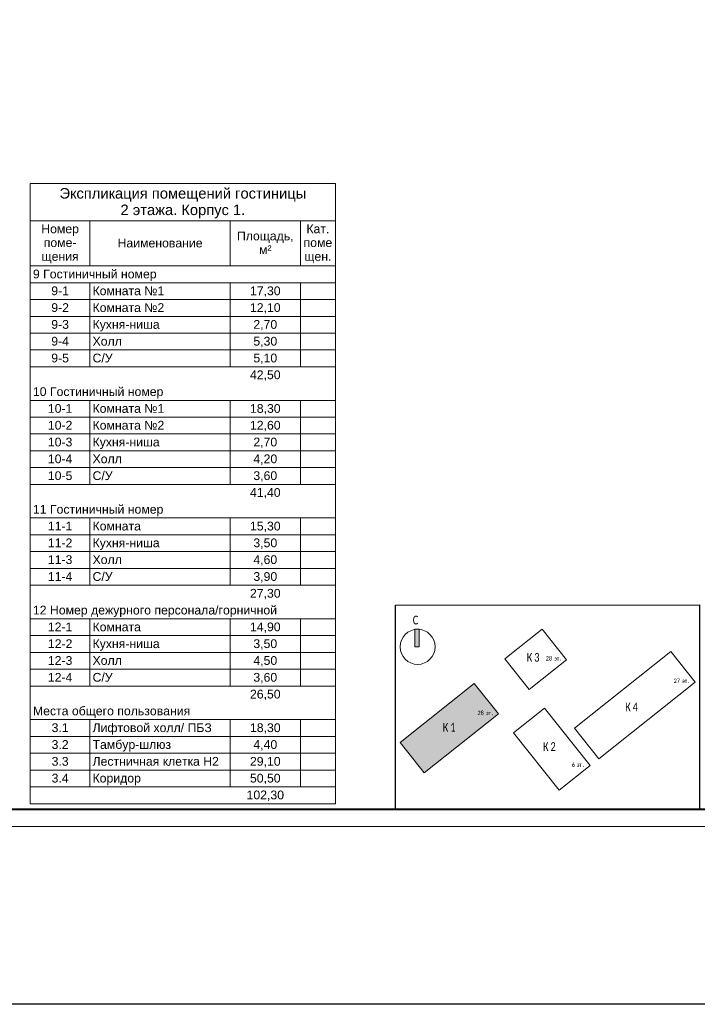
# Model space of a CAD drawing. Header units: millimetres. Extents: x 303602 to 13248484, y -10200551 to -26241.
# Tile 10 of 51: x 472285 to 491606, y -104490 to -76414. Entities that reach past the tile are written whole.
import ezdxf

# ---------------------------------------------------------------- set-up
doc = ezdxf.new("R2010")
doc.units = ezdxf.units.MM
doc.layers.get('Defpoints').update_dxf_attribs({"color": 252})
doc.layers.add('0_S_Grey_01', color=9, linetype='Continuous', lineweight=5, true_color=0x808080)
for name, color, linetype, lineweight in [('A-010-M_LINE-T', 7, 'Continuous', 18), ('RC-Извещатели_пожарные', 1, 'Continuous', 30), ('Z-000-P_SCHED', 7, 'Continuous', 20), ('Рамка', 7, 'Continuous', 18), ('Типовые аннотации', 252, 'Continuous', 5)]:
    doc.layers.add(name, color=color, linetype=linetype, lineweight=lineweight)
doc.layers.add('формат', color=250, linetype='Continuous')
doc.styles.add('Arial', font='arial.ttf', dxfattribs={"width": 0.9, "height": 700})
doc.styles.add('Arial_4', font='arial.ttf', dxfattribs={"height": 3})
doc.styles.add('Arial_5', font='arial.ttf', dxfattribs={"height": 2.5})
doc.styles.add('Calibri Light_4', font='calibril.ttf', dxfattribs={"width": 0.75, "height": 320})
doc.styles.add('Calibri Light_5', font='calibril.ttf', dxfattribs={"width": 0.75, "height": 2.5})

# ---------------------------------------------------------------- blocks, each defined once
blk = doc.blocks.new('*U39')
at = {"color": 0, "lineweight": 0}
blk.add_lwpolyline([(-594, 0), (0, 0), (0, 420), (-594, 420)], close=True, dxfattribs=at)
at = {"lineweight": 40}
blk.add_lwpolyline([(-574, 5), (-5, 5), (-5, 415), (-574, 415)], close=True, dxfattribs=at)
at = {"style": 'Arial', "width": 0.9, "flags": 8}
blk.add_attdef('FORMAT', (-36.87, 1.26), '', height=2.8, dxfattribs=at)
blk = doc.blocks.new('0_AS_SLK8_BUG_2000 - 0_AS_SLK8_BUG_2000-4965751-Экспликация помещений на отм_ _8_100')
at = {"layer": 'Типовые аннотации'}
blk.add_hatch(color=256, dxfattribs=at).paths.add_polyline_path([(-64.89, 34.73), (-65.89, 34.73), (-65.89, 38.73), (-64.89, 38.73)])
at = {"layer": 'Типовые аннотации', "true_color": 0xc0c0c0}
blk.add_hatch(color=9, dxfattribs=at).paths.add_polyline_path([(-52.36, 26.4), (-46.81, 19.44), (-63.75, 5.95), (-69.29, 12.92)])
at = {"layer": '0_S_Grey_01'}
for p, q in [((-36.87, 38.73), (-45.35, 31.98)), ((-31.32, 31.77), (-36.87, 38.73)), ((-45.35, 31.98), (-39.81, 25.01)), ((-39.81, 25.01), (-31.32, 31.77)), ((-7.52, 33.66), (-29.5, 16.16)), ((-1.97, 26.7), (-7.52, 33.66)), ((-52.36, 26.4), (-69.29, 12.92)), ((-46.81, 19.44), (-52.36, 26.4)), ((-23.96, 9.19), (-1.97, 26.7)), ((-36.33, 20.72), (-43.41, 15.08)), ((-25.91, 7.64), (-36.33, 20.72)), ((-63.75, 5.95), (-46.81, 19.44)), ((-29.5, 16.16), (-23.96, 9.19)), ((-43.41, 15.08), (-32.99, 2)), ((-69.29, 12.92), (-63.75, 5.95)), ((-32.99, 2), (-25.91, 7.64))]:
    blk.add_line(p, q, dxfattribs=at)
at = {"layer": 'Типовые аннотации'}
for p, q in [((-64.89, 38.73), (-65.89, 38.73)), ((-65.89, 38.73), (-65.89, 34.73)), ((-64.89, 34.73), (-64.89, 38.73)), ((-65.89, 34.73), (-64.89, 34.73)), ((-52.36, 26.4), (-69.29, 12.92)), ((-46.81, 19.44), (-52.36, 26.4)), ((-63.75, 5.95), (-46.81, 19.44)), ((-69.29, 12.92), (-63.75, 5.95))]:
    blk.add_line(p, q, dxfattribs=at)
blk.add_circle((-65.29, 34.73), 4, dxfattribs=at)
at = {"layer": 'Типовые аннотации', "attachment_point": 1}
for s, insert, char_height, width, style in [('\\fCalibri Light|b0|i0|c204|p34|;C', (-66.38, 41.84), 2, 2.0844, 'Calibri Light_4'), ('28 ', (-51.61, 20.15), 1, 2.3249, 'Calibri Light_5'), ('эт', (-49.69, 20.15), 1, 1.6034, 'Calibri Light_5'), ('\\fCalibri Light|b0|i0|c204|p34|;.', (-48.37, 20.15), 1, 0.481, 'Calibri Light_5'), ('\\fCalibri Light|b0|i0|c204|p34|;К', (-59.56, 17.39), 2, 2.0844, 'Calibri Light_4'), ('\\fCalibri Light|b0|i0|c204|p34|;1', (-57.84, 17.39), 2, 1.9241, 'Calibri Light_4')]:
    blk.add_mtext(s, dxfattribs=dict(at, insert=insert, char_height=char_height, width=width, style=style))
at = {"layer": 'Типовые аннотации', "color": 8, "true_color": 0x808080, "attachment_point": 1}
for s, insert, char_height, width, style in [('\\fCalibri Light|b0|i0|c204|p34|;К', (-40.4, 33.34), 2, 2.0844, 'Calibri Light_4'), ('\\fCalibri Light|b0|i0|c204|p34|;3', (-38.68, 33.34), 2, 1.9241, 'Calibri Light_4'), ('28 ', (-36.05, 32.61), 1, 2.3249, 'Calibri Light_5'), ('эт', (-34.13, 32.61), 1, 1.6034, 'Calibri Light_5'), ('\\fCalibri Light|b0|i0|c204|p34|;.', (-32.81, 32.61), 1, 0.481, 'Calibri Light_5'), ('27 ', (-6.86, 27.48), 1, 2.3249, 'Calibri Light_5'), ('эт', (-4.95, 27.48), 1, 1.6034, 'Calibri Light_5'), ('\\fCalibri Light|b0|i0|c204|p34|;.', (-3.62, 27.48), 1, 0.481, 'Calibri Light_5'), ('\\fCalibri Light|b0|i0|c204|p34|;К', (-17.93, 22.01), 2, 2.0844, 'Calibri Light_4'), ('\\fCalibri Light|b0|i0|c204|p34|;4', (-16.21, 22.01), 2, 1.9241, 'Calibri Light_4'), ('28 ', (-51.61, 20.15), 1, 2.3249, 'Calibri Light_5'), ('эт', (-49.69, 20.15), 1, 1.6034, 'Calibri Light_5'), ('\\fCalibri Light|b0|i0|c204|p34|;.', (-48.37, 20.15), 1, 0.481, 'Calibri Light_5'), ('\\fCalibri Light|b0|i0|c204|p34|;К', (-59.56, 17.39), 2, 2.0844, 'Calibri Light_4'), ('\\fCalibri Light|b0|i0|c204|p34|;1', (-57.84, 17.39), 2, 1.9241, 'Calibri Light_4'), ('\\fCalibri Light|b0|i0|c204|p34|;К', (-36.69, 12.98), 2, 2.0844, 'Calibri Light_4'), ('\\fCalibri Light|b0|i0|c204|p34|;2', (-34.97, 12.98), 2, 1.9241, 'Calibri Light_4'), ('6 ', (-30.11, 8.34), 1, 1.3629, 'Calibri Light_5'), ('эт', (-28.99, 8.34), 1, 1.6034, 'Calibri Light_5'), ('\\fCalibri Light|b0|i0|c204|p34|;.', (-27.67, 8.34), 1, 0.481, 'Calibri Light_5')]:
    blk.add_mtext(s, dxfattribs=dict(at, insert=insert, char_height=char_height, width=width, style=style))

msp = doc.modelspace()

# ---------------------------------------------------------------- linework, layer by layer
at = {"layer": 'A-010-M_LINE-T'}
for p, q in [((472588, -81089), (472588, -82147)), ((481288, -81089), (472588, -81089)), ((481288, -82147), (481288, -81089)), ((472588, -82147), (472588, -98769)), ((472588, -82147), (481288, -82147)), ((474288, -82147), (474288, -83435)), ((478288, -82147), (478288, -83435)), ((480288, -82147), (480288, -83435)), ((481288, -82147), (481288, -98769)), ((474288, -83435), (472588, -83435)), ((478288, -83435), (474288, -83435)), ((480288, -83435), (478288, -83435)), ((481288, -83435), (480288, -83435)), ((474288, -83914), (472588, -83914)), ((478288, -83914), (474288, -83914)), ((474288, -83914), (474288, -84393)), ((480288, -83914), (478288, -83914)), ((478288, -83914), (478288, -84393)), ((481288, -83914), (480288, -83914)), ((480288, -83914), (480288, -84393)), ((474288, -84393), (472588, -84393)), ((478288, -84393), (474288, -84393)), ((474288, -84393), (474288, -84873)), ((480288, -84393), (478288, -84393)), ((478288, -84393), (478288, -84873)), ((481288, -84393), (480288, -84393)), ((480288, -84393), (480288, -84873)), ((474288, -84873), (472588, -84873)), ((478288, -84873), (474288, -84873)), ((474288, -84873), (474288, -85352)), ((480288, -84873), (478288, -84873)), ((478288, -84873), (478288, -85352)), ((481288, -84873), (480288, -84873)), ((480288, -84873), (480288, -85352)), ((474288, -85352), (472588, -85352)), ((478288, -85352), (474288, -85352)), ((474288, -85352), (474288, -85831)), ((480288, -85352), (478288, -85352)), ((478288, -85352), (478288, -85831)), ((481288, -85352), (480288, -85352)), ((480288, -85352), (480288, -85831)), ((474288, -85831), (472588, -85831)), ((478288, -85831), (474288, -85831)), ((474288, -85831), (474288, -86310)), ((480288, -85831), (478288, -85831)), ((478288, -85831), (478288, -86310)), ((481288, -85831), (480288, -85831)), ((480288, -85831), (480288, -86310)), ((474288, -86310), (472588, -86310)), ((478288, -86310), (474288, -86310)), ((480288, -86310), (478288, -86310)), ((481288, -86310), (480288, -86310)), ((474288, -87268), (472588, -87268)), ((478288, -87268), (474288, -87268)), ((474288, -87268), (474288, -87748)), ((480288, -87268), (478288, -87268)), ((478288, -87268), (478288, -87748)), ((481288, -87268), (480288, -87268)), ((480288, -87268), (480288, -87748)), ((474288, -87748), (472588, -87748)), ((478288, -87748), (474288, -87748)), ((474288, -87748), (474288, -88227)), ((480288, -87748), (478288, -87748)), ((478288, -87748), (478288, -88227)), ((481288, -87748), (480288, -87748)), ((480288, -87748), (480288, -88227)), ((474288, -88227), (472588, -88227)), ((478288, -88227), (474288, -88227)), ((474288, -88227), (474288, -88706)), ((480288, -88227), (478288, -88227)), ((478288, -88227), (478288, -88706)), ((481288, -88227), (480288, -88227)), ((480288, -88227), (480288, -88706)), ((474288, -88706), (472588, -88706)), ((478288, -88706), (474288, -88706)), ((474288, -88706), (474288, -89185)), ((480288, -88706), (478288, -88706)), ((478288, -88706), (478288, -89185)), ((481288, -88706), (480288, -88706)), ((480288, -88706), (480288, -89185)), ((474288, -89185), (472588, -89185)), ((478288, -89185), (474288, -89185)), ((474288, -89185), (474288, -89664)), ((480288, -89185), (478288, -89185)), ((478288, -89185), (478288, -89664)), ((481288, -89185), (480288, -89185)), ((480288, -89185), (480288, -89664)), ((474288, -89664), (472588, -89664)), ((478288, -89664), (474288, -89664)), ((480288, -89664), (478288, -89664)), ((481288, -89664), (480288, -89664)), ((474288, -90623), (472588, -90623)), ((478288, -90623), (474288, -90623)), ((474288, -90623), (474288, -91102)), ((480288, -90623), (478288, -90623)), ((478288, -90623), (478288, -91102)), ((481288, -90623), (480288, -90623)), ((480288, -90623), (480288, -91102)), ((474288, -91102), (472588, -91102)), ((478288, -91102), (474288, -91102)), ((474288, -91102), (474288, -91581)), ((480288, -91102), (478288, -91102)), ((478288, -91102), (478288, -91581)), ((481288, -91102), (480288, -91102)), ((480288, -91102), (480288, -91581)), ((474288, -91581), (472588, -91581)), ((478288, -91581), (474288, -91581)), ((474288, -91581), (474288, -92060)), ((480288, -91581), (478288, -91581)), ((478288, -91581), (478288, -92060)), ((481288, -91581), (480288, -91581)), ((480288, -91581), (480288, -92060)), ((474288, -92060), (472588, -92060)), ((478288, -92060), (474288, -92060)), ((474288, -92060), (474288, -92539)), ((480288, -92060), (478288, -92060)), ((478288, -92060), (478288, -92539)), ((481288, -92060), (480288, -92060)), ((480288, -92060), (480288, -92539)), ((474288, -92539), (472588, -92539)), ((478288, -92539), (474288, -92539)), ((480288, -92539), (478288, -92539)), ((481288, -92539), (480288, -92539)), ((474288, -93498), (472588, -93498)), ((478288, -93498), (474288, -93498)), ((474288, -93498), (474288, -93977)), ((480288, -93498), (478288, -93498)), ((478288, -93498), (478288, -93977)), ((481288, -93498), (480288, -93498)), ((480288, -93498), (480288, -93977)), ((474288, -93977), (472588, -93977)), ((478288, -93977), (474288, -93977)), ((474288, -93977), (474288, -94456)), ((480288, -93977), (478288, -93977)), ((478288, -93977), (478288, -94456)), ((481288, -93977), (480288, -93977)), ((480288, -93977), (480288, -94456)), ((474288, -94456), (472588, -94456)), ((478288, -94456), (474288, -94456)), ((474288, -94456), (474288, -94935)), ((480288, -94456), (478288, -94456)), ((478288, -94456), (478288, -94935)), ((481288, -94456), (480288, -94456)), ((480288, -94456), (480288, -94935)), ((474288, -94935), (472588, -94935)), ((478288, -94935), (474288, -94935)), ((474288, -94935), (474288, -95415)), ((480288, -94935), (478288, -94935)), ((478288, -94935), (478288, -95415)), ((481288, -94935), (480288, -94935)), ((480288, -94935), (480288, -95415)), ((474288, -95415), (472588, -95415)), ((478288, -95415), (474288, -95415)), ((480288, -95415), (478288, -95415)), ((481288, -95415), (480288, -95415)), ((474288, -96373), (472588, -96373)), ((478288, -96373), (474288, -96373)), ((474288, -96373), (474288, -96852)), ((480288, -96373), (478288, -96373)), ((478288, -96373), (478288, -96852)), ((481288, -96373), (480288, -96373)), ((480288, -96373), (480288, -96852)), ((474288, -96852), (472588, -96852)), ((478288, -96852), (474288, -96852)), ((474288, -96852), (474288, -97331)), ((480288, -96852), (478288, -96852)), ((478288, -96852), (478288, -97331)), ((481288, -96852), (480288, -96852)), ((480288, -96852), (480288, -97331)), ((474288, -97331), (472588, -97331)), ((478288, -97331), (474288, -97331)), ((474288, -97331), (474288, -97810)), ((480288, -97331), (478288, -97331)), ((478288, -97331), (478288, -97810)), ((481288, -97331), (480288, -97331)), ((480288, -97331), (480288, -97810)), ((474288, -97810), (472588, -97810)), ((478288, -97810), (474288, -97810)), ((474288, -97810), (474288, -98290)), ((480288, -97810), (478288, -97810)), ((478288, -97810), (478288, -98290)), ((481288, -97810), (480288, -97810)), ((480288, -97810), (480288, -98290)), ((474288, -98290), (472588, -98290)), ((478288, -98290), (474288, -98290)), ((480288, -98290), (478288, -98290)), ((481288, -98290), (480288, -98290)), ((481288, -98769), (472588, -98769))]:
    msp.add_line(p, q, dxfattribs=at)
at = {"layer": 'Defpoints', "color": 3, "lineweight": 30}
msp.add_lwpolyline([(483004, -93110), (491667, -93099), (491667, -98921), (483004, -98932)], close=True, dxfattribs=at)
at = {"layer": 'RC-Извещатели_пожарные', "lineweight": 30}
msp.add_lwpolyline([(329285, -48338), (1052378, -48338), (1052378, -104490), (329285, -104490)], close=True, dxfattribs=at)
at = {"layer": 'Рамка'}
msp.add_lwpolyline([(453267, -98921), (510167, -98921), (510167, -57921), (453267, -57921)], close=True, dxfattribs=at)

# ---------------------------------------------------------------- block references
at = {"layer": 'Типовые аннотации', "xscale": 125, "yscale": 125, "zscale": 125}
msp.add_blockref('0_AS_SLK8_BUG_2000 - 0_AS_SLK8_BUG_2000-4965751-Экспликация помещений на отм_ _8_100', (491791, -98638), dxfattribs=at)
at = {"layer": 'формат', "xscale": 100, "yscale": 100, "zscale": 100}
msp.add_blockref('*U39', (510667, -99421), dxfattribs=at)

# ---------------------------------------------------------------- texts
at = {"layer": 'Z-000-P_SCHED', "line_spacing_factor": 0.941778}
for s, insert, char_height, width, attachment_point, style in [('Экспликация помещений гостиницы\\P2 этажа. Корпус 1.', (476938, -81215), 300, 8406.71, 2, 'Arial_4'), ('Номер\\Pпоме-\\Pщения', (473438, -82253), 250, 1285.52, 2, 'Arial_5'), ('Кат.\\Pпоме\\Pщен.', (480788, -82253), 250, 979.44, 2, 'Arial_5'), ('Площадь,\\Pм\\fArial|b0|i0|c238|p34|;²', (479288, -82455), 250, 1925.21, 2, 'Arial_5'), ('Наименование', (476288, -82657), 250, 2895.47, 2, 'Arial_5'), ('9 Гостиничный номер', (472663, -83540), 250, 4211.6, 1, 'Arial_5'), ('9-1', (473438, -84020), 250, 602.97, 2, 'Arial_5'), ('Комната №1', (474363, -84020), 250, 2442.48, 1, 'Arial_5'), ('17,30', (479288, -84020), 250, 1046.78, 2, 'Arial_5'), ('9-2', (473438, -84499), 250, 602.97, 2, 'Arial_5'), ('Комната №2', (474363, -84499), 250, 2442.48, 1, 'Arial_5'), ('12,10', (479288, -84499), 250, 1046.78, 2, 'Arial_5'), ('9-3', (473438, -84978), 250, 602.97, 2, 'Arial_5'), ('Кухня-ниша', (474363, -84978), 250, 2271.08, 1, 'Arial_5'), ('2,70', (479288, -84978), 250, 814.16, 2, 'Arial_5'), ('9-4', (473438, -85457), 250, 602.97, 2, 'Arial_5'), ('Холл', (474363, -85457), 250, 994.74, 1, 'Arial_5'), ('5,30', (479288, -85457), 250, 814.16, 2, 'Arial_5'), ('9-5', (473438, -85936), 250, 602.97, 2, 'Arial_5'), ('С/У', (474363, -85936), 250, 679.49, 1, 'Arial_5'), ('5,10', (479288, -85936), 250, 814.16, 2, 'Arial_5'), ('42,50', (479288, -86415), 250, 1046.78, 2, 'Arial_5'), ('10 Гостиничный номер', (472663, -86895), 250, 4444.21, 1, 'Arial_5'), ('10-1', (473438, -87374), 250, 835.59, 2, 'Arial_5'), ('Комната №1', (474363, -87374), 250, 2442.48, 1, 'Arial_5'), ('18,30', (479288, -87374), 250, 1046.78, 2, 'Arial_5'), ('10-2', (473438, -87853), 250, 835.59, 2, 'Arial_5'), ('Комната №2', (474363, -87853), 250, 2442.48, 1, 'Arial_5'), ('12,60', (479288, -87853), 250, 1046.78, 2, 'Arial_5'), ('10-3', (473438, -88332), 250, 835.59, 2, 'Arial_5'), ('Кухня-ниша', (474363, -88332), 250, 2271.08, 1, 'Arial_5'), ('2,70', (479288, -88332), 250, 814.16, 2, 'Arial_5'), ('10-4', (473438, -88811), 250, 835.59, 2, 'Arial_5'), ('Холл', (474363, -88811), 250, 994.74, 1, 'Arial_5'), ('4,20', (479288, -88811), 250, 814.16, 2, 'Arial_5'), ('С/У', (474363, -89291), 250, 679.49, 1, 'Arial_5'), ('10-5', (473438, -89291), 250, 835.59, 2, 'Arial_5'), ('3,60', (479288, -89291), 250, 814.16, 2, 'Arial_5'), ('41,40', (479288, -89770), 250, 1046.78, 2, 'Arial_5'), ('11 Гостиничный номер', (472663, -90249), 250, 4444.21, 1, 'Arial_5'), ('11-1', (473438, -90728), 250, 835.59, 2, 'Arial_5'), ('Комната', (474363, -90728), 250, 1646.69, 1, 'Arial_5'), ('15,30', (479288, -90728), 250, 1046.78, 2, 'Arial_5'), ('11-2', (473438, -91207), 250, 835.59, 2, 'Arial_5'), ('Кухня-ниша', (474363, -91207), 250, 2271.08, 1, 'Arial_5'), ('3,50', (479288, -91207), 250, 814.16, 2, 'Arial_5'), ('11-3', (473438, -91686), 250, 835.59, 2, 'Arial_5'), ('Холл', (474363, -91686), 250, 994.74, 1, 'Arial_5'), ('4,60', (479288, -91686), 250, 814.16, 2, 'Arial_5'), ('11-4', (473438, -92166), 250, 835.59, 2, 'Arial_5'), ('С/У', (474363, -92166), 250, 679.49, 1, 'Arial_5'), ('3,90', (479288, -92166), 250, 814.16, 2, 'Arial_5'), ('27,30', (479288, -92645), 250, 1046.78, 2, 'Arial_5'), ('12 Номер дежурного персонала/горничной', (472663, -93124), 250, 8309.94, 1, 'Arial_5'), ('12-1', (473438, -93603), 250, 835.59, 2, 'Arial_5'), ('Комната', (474363, -93603), 250, 1646.69, 1, 'Arial_5'), ('14,90', (479288, -93603), 250, 1046.78, 2, 'Arial_5'), ('12-2', (473438, -94082), 250, 835.59, 2, 'Arial_5'), ('Кухня-ниша', (474363, -94082), 250, 2271.08, 1, 'Arial_5'), ('3,50', (479288, -94082), 250, 814.16, 2, 'Arial_5'), ('12-3', (473438, -94561), 250, 835.59, 2, 'Arial_5'), ('Холл', (474363, -94561), 250, 994.74, 1, 'Arial_5'), ('4,50', (479288, -94561), 250, 814.16, 2, 'Arial_5'), ('12-4', (473438, -95041), 250, 835.59, 2, 'Arial_5'), ('С/У', (474363, -95041), 250, 679.49, 1, 'Arial_5'), ('3,60', (479288, -95041), 250, 814.16, 2, 'Arial_5'), ('26,50', (479288, -95520), 250, 1046.78, 2, 'Arial_5'), ('Места общего пользования', (472663, -95999), 250, 5356.32, 1, 'Arial_5'), ('3.1', (473438, -96478), 250, 581.54, 2, 'Arial_5'), ('Лифтовой холл/ ПБЗ', (474363, -96478), 250, 4052.44, 1, 'Arial_5'), ('18,30', (479288, -96478), 250, 1046.78, 2, 'Arial_5'), ('3.2', (473438, -96957), 250, 581.54, 2, 'Arial_5'), ('Тамбур-шлюз', (474363, -96957), 250, 2659.79, 1, 'Arial_5'), ('4,40', (479288, -96957), 250, 814.16, 2, 'Arial_5'), ('3.3', (473438, -97437), 250, 581.54, 2, 'Arial_5'), ('Лестничная клетка Н2', (474363, -97437), 250, 4300.36, 1, 'Arial_5'), ('29,10', (479288, -97437), 250, 1046.78, 2, 'Arial_5'), ('3.4', (473438, -97916), 250, 581.54, 2, 'Arial_5'), ('Коридор', (474363, -97916), 250, 1646.69, 1, 'Arial_5'), ('50,50', (479288, -97916), 250, 1046.78, 2, 'Arial_5'), ('102,30', (479288, -98395), 250, 1279.39, 2, 'Arial_5')]:
    msp.add_mtext(s, dxfattribs=dict(at, insert=insert, char_height=char_height, width=width, attachment_point=attachment_point, style=style))

doc.saveas('drawing.dxf')
